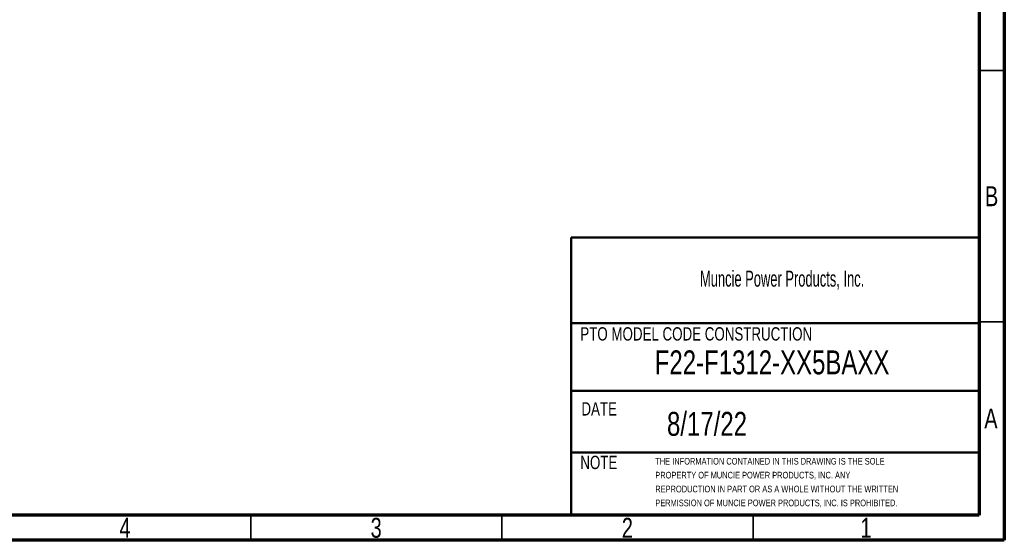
# Model space of a CAD drawing. Header units: inches. Extents: x 0.6 to 16.3, y 0.2 to 11.5.
# Tile 8 of 33: x 8.6 to 16.3, y 0.2 to 4.3. Entities that reach past the tile are written whole.
import ezdxf

# ---------------------------------------------------------------- set-up
doc = ezdxf.new("R2010")
doc.units = ezdxf.units.IN
doc.header["$MEASUREMENT"] = 0
doc.styles.add('SLDTEXTSTYLE0', font='TXT', dxfattribs={"width": 0.75})
doc.styles.add('SLDTEXTSTYLE1', font='TXT', dxfattribs={"width": 0.605})
doc.styles.add('SLDTEXTSTYLE2', font='TXT', dxfattribs={"width": 0.7})

# ---------------------------------------------------------------- blocks, each defined once
blk = doc.blocks.new('SW_NOTE_0')
at = {"color": 0, "linetype": 'Continuous', "lineweight": 0, "char_height": 0.052083, "attachment_point": 1, "style": 'SLDTEXTSTYLE2'}
for s, insert in [('THE INFORMATION CONTAINED IN THIS DRAWING IS THE SOLE', (0, 0.0671)), ('PROPERTY OF MUNCIE POWER PRODUCTS, INC. ANY', (0, -0.0417)), ('REPRODUCTION IN PART OR AS A WHOLE WITHOUT THE WRITTEN', (0, -0.1505)), ('PERMISSION OF MUNCIE POWER PRODUCTS, INC. IS PROHIBITED.', (0, -0.2593))]:
    blk.add_mtext(s, dxfattribs=dict(at, insert=insert))

msp = doc.modelspace()

# ---------------------------------------------------------------- linework, layer by layer
at = {"color": 7, "linetype": 'Continuous', "lineweight": 70}
for p, q in [((16.3386, 11.4961), (16.3386, 0.1969)), ((16.1417, 11.2992), (16.1417, 0.3937)), ((16.1417, 0.3937), (0.7874, 0.3937)), ((16.3386, 0.1969), (0.5906, 0.1969))]:
    msp.add_line(p, q, dxfattribs=at)
at = {"color": 7, "linetype": 'Continuous', "lineweight": 35}
for p, q in [((16.1417, 3.878), (16.3386, 3.878)), ((16.1417, 1.9094), (16.3386, 1.9094)), ((10.4331, 0.3937), (10.4331, 0.1969)), ((12.4016, 0.3937), (12.4016, 0.1969)), ((14.3701, 0.3937), (14.3701, 0.1969))]:
    msp.add_line(p, q, dxfattribs=at)
at = {"color": 7, "linetype": 'Continuous', "lineweight": 50}
for p, q in [((12.9452, 2.5689), (12.9449, 0.3937)), ((12.9452, 2.5689), (16.1417, 2.5689)), ((16.1417, 1.8996), (12.9451, 1.8996)), ((12.945, 1.367), (16.1417, 1.367)), ((12.945, 0.8841), (16.1417, 0.8841))]:
    msp.add_line(p, q, dxfattribs=at)

# ---------------------------------------------------------------- block references
at = {"color": 7, "linetype": 'Continuous', "lineweight": 0}
msp.add_blockref('SW_NOTE_0', (13.6031, 0.7753), dxfattribs=at)

# ---------------------------------------------------------------- texts
for s, insert, char_height, attachment_point, style in [('B', (16.239, 2.9714), 0.1562, 2, 'SLDTEXTSTYLE0'), ('Muncie Power Products, Inc.', (13.9538, 2.3097), 0.125, 1, 'SLDTEXTSTYLE1'), ('PTO MODEL CODE CONSTRUCTION', (13.0158, 1.8667), 0.104167, 1, 'SLDTEXTSTYLE0'), ('F22-F1312-XX5BAXX', (14.5185, 1.685), 0.1875, 2, 'SLDTEXTSTYLE0'), ('DATE', (13.0244, 1.279), 0.10417, 1, 'SLDTEXTSTYLE0'), ('8/17/22', (13.6949, 1.2032), 0.1875, 1, 'SLDTEXTSTYLE0'), ('A', (16.2338, 1.2293), 0.1562, 2, 'SLDTEXTSTYLE0'), ('NOTE', (13.0158, 0.8591), 0.10417, 1, 'SLDTEXTSTYLE0'), ('4', (9.4472, 0.373), 0.1562, 2, 'SLDTEXTSTYLE0'), ('3', (11.4157, 0.373), 0.1562, 2, 'SLDTEXTSTYLE0'), ('2', (13.3843, 0.373), 0.1562, 2, 'SLDTEXTSTYLE0'), ('1', (15.2543, 0.373), 0.1562, 2, 'SLDTEXTSTYLE0')]:
    msp.add_mtext(s, dxfattribs=dict(at, insert=insert, char_height=char_height, attachment_point=attachment_point, style=style))

doc.saveas('drawing.dxf')
